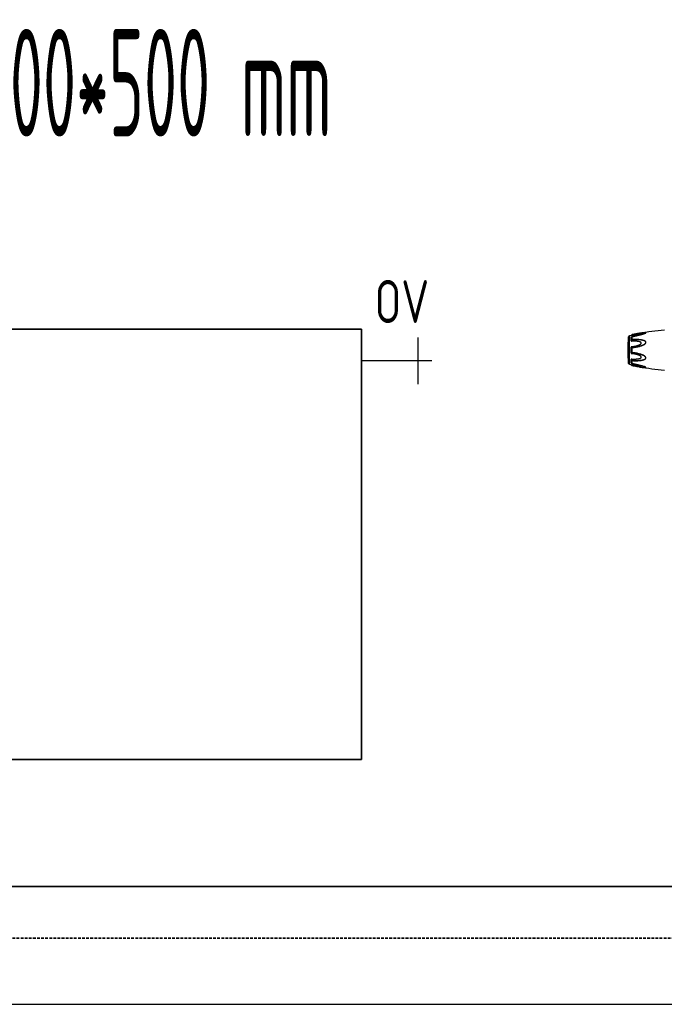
# Model space of a CAD drawing. Header units: millimetres. Extents: x 60394 to 199354, y 20895 to 166073.
# Tile 62 of 256: x 80027 to 80777, y 20895 to 22040. Entities that reach past the tile are written whole.
import ezdxf
from ezdxf.enums import TextEntityAlignment as Align

# ---------------------------------------------------------------- set-up
doc = ezdxf.new("R2010")
doc.units = ezdxf.units.MM
doc.linetypes.add('VERDECKT', pattern=[9.525, 6.35, -3.175])
for name, color, linetype, lineweight in [('JS_VYT_POPIS - OBECNĚ', 7, 'Continuous', 5), ('UT_SCHÉMA_POPIS', 7, 'VERDECKT', 5), ('UT_SCHÉMA_PŘÍVOD', 10, 'Continuous', 35), ('UT_SCHÉMA_SYMBOLY', 7, 'Continuous', 25), ('UT_SCHÉMA_ZPÁTEČKA', 172, 'VERDECKT', 35), ('UT_ZAŘÍZENÍ - OT', 3, 'Continuous', 35)]:
    doc.layers.add(name, color=color, linetype=linetype, lineweight=lineweight)
doc.styles.add('ISO 2.5', font='isocp.shx', dxfattribs={"width": 0.8, "height": 2.5})
doc.styles.add('VZT_POPIS', font='isocp.shx', dxfattribs={"width": 0.6, "height": 125})

msp = doc.modelspace()

# ---------------------------------------------------------------- linework, layer by layer
at = {"color": 0, "linetype": 'Continuous'}
for p, q in [((80736.2, 21639.5), (80736.2, 21672.5)), ((80739, 21673.9), (80739, 21673.9)), ((80739.5, 21674.1), (80739.5, 21674.1)), ((80739.5, 21674), (80739.5, 21674)), ((80747.6, 21675.5), (80747.6, 21675.5)), ((80747.6, 21675.5), (80747.6, 21675.5)), ((80747.6, 21675.5), (80747.6, 21675.5)), ((80747.8, 21675.5), (80747.6, 21675.4)), ((80754.3, 21675.6), (80754.3, 21675.6)), ((80735.1, 21640.6), (80735.1, 21671.4)), ((80738.2, 21666.9), (80738.2, 21671)), ((80738.5, 21671.4), (80738.7, 21671.4)), ((80738.7, 21671.4), (80738.7, 21671.4)), ((80738.7, 21671.4), (80738.8, 21671.4)), ((80739, 21668.4), (80739, 21671.5)), ((80739.1, 21671.7), (80739.1, 21671.7)), ((80739.1, 21671.7), (80739.1, 21671.7)), ((80739.2, 21668.4), (80739.2, 21671.6)), ((80739.5, 21671.8), (80739.7, 21671.8)), ((80738.2, 21652.7), (80738.2, 21659.4)), ((80739, 21653.5), (80739, 21658.5)), ((80739.2, 21653.5), (80739.2, 21658.5)), ((80738.2, 21641), (80738.2, 21645.2)), ((80738.7, 21640.6), (80738.5, 21640.6)), ((80738.7, 21640.7), (80738.7, 21640.7)), ((80738.8, 21640.6), (80738.7, 21640.6)), ((80739, 21640.5), (80739, 21643.7)), ((80739.1, 21640.4), (80739.1, 21640.4)), ((80739.1, 21640.4), (80739.1, 21640.4)), ((80739.2, 21640.5), (80739.2, 21643.6)), ((80739.7, 21640.2), (80739.5, 21640.2)), ((80747.5, 21636.5), (80747.5, 21636.5)), ((80754.3, 21636.4), (80754.3, 21636.4))]:
    msp.add_line(p, q, dxfattribs=at)
msp.add_line((64740.6, 20895.4), (199354.4, 20895.4))
for centre, radius, start, end in [((80736.4, 21671.2), 1.3, 100.5629, 172.094), ((80827.7, 21182), 499, 100.3222, 100.5629), ((80746.5, 21667.1), 10.1, 143.5801, 144.3916), ((80745.4, 21667.8), 8.8, 144.3884, 144.9605), ((80827.7, 21182), 500, 95.8635, 99.2151), ((80749.9, 21686.4), 11.6, 291.7214, 292.5819), ((80750.9, 21684), 9.09, 292.5987, 293.6391), ((80846.1, 21656), 112, 172.094, 187.906), ((80735.4, 21676.5), 6.13, 302.8759, 303.8307), ((80738.6, 21671.9), 0.564, 280.0673, 280.9293), ((80739.8, 21670.4), 1.42, 101.209, 104.7713), ((80736.4, 21640.8), 1.3, 187.906, 259.4371), ((80827.7, 22130.1), 499, 259.4371, 259.6771), ((80746.4, 21644.9), 9.99, 215.3091, 216.3792), ((80745.1, 21644), 8.41, 214.9878, 215.2793), ((80735.2, 21635.2), 6.61, 55.991, 57.3511), ((80733.4, 21632.5), 9.8, 54.8309, 55.9509), ((80739.3, 21640.5), 0.085, 180.0437, 189.0843), ((80739.8, 21641.7), 1.53, 257.9795, 258.733), ((80741, 21645.9), 8.13, 259.0591, 259.5501), ((80827.7, 22130.1), 500, 260.7761, 264.1365), ((80749.8, 21625.5), 11.8, 67.6569, 68.2206), ((80750.8, 21627.8), 9.28, 66.4168, 67.6933)]:
    msp.add_arc(centre, radius, start, end, dxfattribs=at)
for points, knots in [([(80738.3, 21673.1), (80738.4, 21673.1), (80738.6, 21673.4), (80738.8, 21673.7), (80739, 21673.9)], [0, 0, 0, 0, 0.221481, 1, 1, 1, 1]), ([(80738.3, 21672.9), (80738.3, 21672.9), (80738.4, 21672.9), (80738.4, 21672.9), (80738.5, 21672.9)], [0, 0, 0, 0, 0.14802, 1, 1, 1, 1]), ([(80749.3, 21674.1), (80749.3, 21674.1), (80749.4, 21674.1), (80749.6, 21674.2), (80749.7, 21674.2), (80749.7, 21674.3), (80749.8, 21674.3), (80749.8, 21674.4), (80749.8, 21674.4), (80749.8, 21674.4), (80749.8, 21674.4), (80749.7, 21674.5), (80749.6, 21674.5), (80749.5, 21674.5), (80749.3, 21674.5), (80749.1, 21674.5), (80748.7, 21674.5), (80748.4, 21674.5), (80748, 21674.4), (80747.6, 21674.4), (80747.2, 21674.3), (80746.8, 21674.3), (80746.4, 21674.2), (80745.9, 21674.2), (80745.2, 21674.1), (80744.4, 21673.9), (80743.5, 21673.8), (80742.7, 21673.7), (80741.6, 21673.5), (80740.2, 21673.2), (80739.1, 21673), (80738.5, 21672.9)], [0, 0, 0, 0, 0.013224, 0.025246, 0.035584, 0.043707, 0.046793, 0.049242, 0.051265, 0.053246, 0.055591, 0.058505, 0.066098, 0.075763, 0.087038, 0.112872, 0.141444, 0.171707, 0.203125, 0.235343, 0.268137, 0.301392, 0.33501, 0.368911, 0.437385, 0.506544, 0.576211, 0.646269, 0.71663, 0.85801, 1, 1, 1, 1]), ([(80739.5, 21674), (80739.3, 21673.8), (80739, 21673.5), (80738.7, 21673.2), (80738.6, 21673), (80738.5, 21672.9)], [0, 0, 0, 0, 0.588807, 0.825815, 1, 1, 1, 1]), ([(80739, 21673.9), (80739, 21674), (80739.1, 21674), (80739.2, 21674), (80739.3, 21674.1), (80739.4, 21674.1), (80739.5, 21674.1)], [0, 0, 0, 0, 0.265729, 0.479644, 0.722816, 1, 1, 1, 1]), ([(80739.5, 21674), (80739.4, 21674), (80739.3, 21674), (80739.2, 21674), (80739.1, 21674), (80739, 21673.9), (80739, 21673.9), (80739, 21673.9)], [0, 0, 0, 0, 0.33971, 0.636245, 0.862204, 0.94183, 1, 1, 1, 1]), ([(80739.5, 21671.8), (80740.8, 21672), (80742.7, 21672.4), (80745.2, 21673), (80747.1, 21673.5), (80748.6, 21673.9), (80749.9, 21674.2), (80751.1, 21674.5), (80752.2, 21674.9), (80753.4, 21675.3), (80753.9, 21675.5), (80754.2, 21675.6)], [0, 0, 0, 0, 0.256646, 0.384673, 0.512244, 0.638988, 0.701822, 0.764153, 0.886175, 0.944757, 1, 1, 1, 1]), ([(80747.6, 21675.5), (80746.2, 21675.3), (80743.5, 21674.8), (80740.8, 21674.3), (80739.5, 21674.1)], [0, 0, 0, 0, 0.496975, 1, 1, 1, 1]), ([(80739.5, 21674.1), (80740.8, 21674.3), (80743.5, 21674.8), (80746.2, 21675.3), (80747.6, 21675.5)], [0, 0, 0, 0, 0.502936, 1, 1, 1, 1]), ([(80747.6, 21675.4), (80746.2, 21675.2), (80743.5, 21674.7), (80740.9, 21674.2), (80739.5, 21674)], [0, 0, 0, 0, 0.497132, 1, 1, 1, 1]), ([(80739.5, 21674.1), (80739.5, 21674.1), (80739.5, 21674.1), (80739.5, 21674.1), (80739.5, 21674), (80739.5, 21674), (80739.5, 21674)], [0, 0, 0, 0, 0.078563, 0.274425, 0.586251, 1, 1, 1, 1]), ([(80739.7, 21671.8), (80740.9, 21672.1), (80742.8, 21672.5), (80745.4, 21673.1), (80746.9, 21673.5), (80748.2, 21673.8), (80749.1, 21674), (80750, 21674.3), (80750.9, 21674.5), (80751.8, 21674.8), (80752.7, 21675.1), (80753.5, 21675.3), (80754.1, 21675.5), (80754.3, 21675.6)], [0, 0, 0, 0, 0.25737, 0.385747, 0.513657, 0.577329, 0.64069, 0.703648, 0.766063, 0.827658, 0.887975, 0.946116, 1, 1, 1, 1]), ([(80754.5, 21675.7), (80754.6, 21675.7), (80754.7, 21675.8), (80754.9, 21675.9), (80755.1, 21676), (80755.2, 21676), (80755.2, 21676.1), (80755.2, 21676.2), (80755.2, 21676.2), (80755.2, 21676.3), (80755.1, 21676.3), (80755.1, 21676.3), (80755, 21676.3), (80754.9, 21676.3), (80754.7, 21676.4), (80754.5, 21676.4), (80754.2, 21676.4), (80754, 21676.3), (80753.7, 21676.3), (80753.3, 21676.3), (80752.8, 21676.2), (80752.2, 21676.2), (80751.5, 21676.1), (80750.9, 21676), (80750.2, 21675.9), (80749.6, 21675.8), (80748.7, 21675.7), (80748, 21675.6), (80747.6, 21675.5)], [0, 0, 0, 0, 0.02948, 0.055907, 0.078214, 0.087353, 0.094931, 0.105555, 0.109954, 0.115017, 0.121315, 0.129009, 0.138057, 0.148338, 0.172058, 0.199047, 0.228459, 0.259634, 0.292171, 0.325754, 0.395293, 0.467136, 0.540634, 0.615369, 0.691049, 0.767475, 0.844512, 1, 1, 1, 1]), ([(80754.3, 21675.6), (80754.4, 21675.7), (80754.5, 21675.7), (80754.8, 21675.8), (80754.9, 21675.9), (80755, 21676), (80755.1, 21676), (80755.1, 21676.1), (80755.2, 21676.1), (80755.2, 21676.2), (80755.1, 21676.2), (80755.1, 21676.2), (80755, 21676.3), (80755, 21676.3), (80754.9, 21676.3), (80754.7, 21676.3), (80754.5, 21676.3), (80754.2, 21676.3), (80753.9, 21676.3), (80753.4, 21676.3), (80752.8, 21676.2), (80752.2, 21676.1), (80751.6, 21676), (80751, 21676), (80750.4, 21675.9), (80749.7, 21675.8), (80748.9, 21675.6), (80748.2, 21675.5), (80747.8, 21675.5)], [0, 0, 0, 0, 0.03089, 0.059177, 0.083881, 0.094457, 0.103528, 0.11093, 0.116684, 0.121223, 0.125685, 0.131127, 0.137993, 0.146338, 0.156051, 0.17896, 0.205464, 0.234539, 0.265468, 0.331155, 0.400252, 0.471609, 0.544574, 0.618731, 0.693793, 0.769568, 0.845928, 1, 1, 1, 1]), ([(80738.5, 21671.4), (80738.5, 21671.4), (80738.4, 21671.4), (80738.3, 21671.3), (80738.3, 21671.2), (80738.2, 21671.1), (80738.2, 21671.1), (80738.2, 21671)], [0, 0, 0, 0, 0.19482, 0.35748, 0.608365, 0.813655, 1, 1, 1, 1]), ([(80738.2, 21671), (80738.2, 21671), (80738.3, 21671.1), (80738.5, 21671.2), (80738.6, 21671.2), (80738.7, 21671.3)], [0, 0, 0, 0, 0.189472, 0.420855, 1, 1, 1, 1]), ([(80739, 21668.4), (80738.9, 21668.2), (80738.6, 21667.8), (80738.3, 21667.3), (80738.2, 21666.9)], [0, 0, 0, 0, 0.246978, 1, 1, 1, 1]), ([(80738.2, 21666.9), (80738.2, 21666.8), (80738.2, 21666.7), (80738.2, 21666.6), (80738.3, 21666.5), (80738.3, 21666.4), (80738.4, 21666.4), (80738.5, 21666.4), (80738.5, 21666.4)], [0, 0, 0, 0, 0.238003, 0.476366, 0.597445, 0.721615, 0.853559, 1, 1, 1, 1]), ([(80738.5, 21671.4), (80738.5, 21671.4), (80738.6, 21671.4), (80738.6, 21671.4), (80738.7, 21671.4)], [0, 0, 0, 0, 0.213215, 1, 1, 1, 1]), ([(80739.5, 21668), (80739.3, 21667.8), (80738.9, 21667.3), (80738.6, 21666.7), (80738.5, 21666.4)], [0, 0, 0, 0, 0.500208, 1, 1, 1, 1]), ([(80738.5, 21660.1), (80739, 21660.1), (80740.1, 21660.2), (80741.6, 21660.5), (80743.1, 21660.8), (80744.4, 21661.1), (80745.4, 21661.4), (80746.2, 21661.6), (80746.9, 21661.9), (80747.6, 21662.2), (80748.2, 21662.5), (80748.7, 21662.8), (80749, 21663), (80749.3, 21663.2), (80749.5, 21663.5), (80749.7, 21663.8), (80749.8, 21664), (80749.8, 21664.2), (80749.8, 21664.4), (80749.7, 21664.6), (80749.5, 21664.8), (80749.3, 21665.1), (80749, 21665.3), (80748.7, 21665.4), (80748.2, 21665.6), (80747.6, 21665.8), (80746.9, 21666), (80746.1, 21666.1), (80745.4, 21666.2), (80744.6, 21666.3), (80743.9, 21666.4), (80742.9, 21666.4), (80741.6, 21666.5), (80740, 21666.4), (80739, 21666.4), (80738.5, 21666.4)], [0, 0, 0, 0, 0.063495, 0.12712, 0.190878, 0.25478, 0.286791, 0.31884, 0.350926, 0.383041, 0.415158, 0.431203, 0.447213, 0.463143, 0.478902, 0.4943, 0.5018, 0.509129, 0.516317, 0.523425, 0.537606, 0.551987, 0.566584, 0.581352, 0.596258, 0.626376, 0.656797, 0.687441, 0.718253, 0.749203, 0.780268, 0.811433, 0.874017, 0.936884, 1, 1, 1, 1]), ([(80738.7, 21671.4), (80738.7, 21671.4), (80738.7, 21671.4), (80738.7, 21671.4), (80738.7, 21671.4), (80738.7, 21671.4), (80738.7, 21671.4), (80738.7, 21671.4), (80738.7, 21671.4), (80738.8, 21671.4), (80738.8, 21671.4), (80738.8, 21671.4)], [0, 0, 0, 0, 0.050729, 0.053439, 0.064665, 0.125059, 0.230112, 0.374221, 0.553235, 0.763061, 1, 1, 1, 1]), ([(80738.8, 21671.4), (80738.8, 21671.5), (80738.9, 21671.5), (80739, 21671.6), (80739.1, 21671.7)], [0, 0, 0, 0, 0.212027, 1, 1, 1, 1]), ([(80738.8, 21671.4), (80738.8, 21671.4), (80738.9, 21671.4), (80739, 21671.5), (80739, 21671.5)], [0, 0, 0, 0, 0.242177, 1, 1, 1, 1]), ([(80739, 21671.5), (80739, 21671.5), (80739, 21671.6), (80739.1, 21671.6), (80739.1, 21671.7)], [0, 0, 0, 0, 0.468978, 1, 1, 1, 1]), ([(80739.2, 21671.6), (80739.2, 21671.6), (80739.1, 21671.6), (80739, 21671.5), (80739, 21671.5)], [0, 0, 0, 0, 0.258764, 1, 1, 1, 1]), ([(80739.5, 21668), (80739.4, 21668), (80739.3, 21668.1), (80739.2, 21668.1), (80739.1, 21668.2), (80739, 21668.3), (80739, 21668.4)], [0, 0, 0, 0, 0.291894, 0.562609, 0.798475, 1, 1, 1, 1]), ([(80739.2, 21668.4), (80739.2, 21668.4), (80739.1, 21668.4), (80739, 21668.4), (80739, 21668.4)], [0, 0, 0, 0, 0.266982, 1, 1, 1, 1]), ([(80739.1, 21671.7), (80739.2, 21671.7), (80739.2, 21671.7), (80739.2, 21671.7), (80739.3, 21671.7)], [0, 0, 0, 0, 0.247211, 1, 1, 1, 1]), ([(80739.2, 21671.6), (80739.2, 21671.6), (80739.2, 21671.7), (80739.3, 21671.7), (80739.3, 21671.7)], [0, 0, 0, 0, 0.225244, 1, 1, 1, 1]), ([(80739.2, 21671.6), (80739.2, 21671.6), (80739.2, 21671.6), (80739.2, 21671.6), (80739.2, 21671.6)], [0, 0, 0, 0, 0.225175, 1, 1, 1, 1]), ([(80739.5, 21668.3), (80739.5, 21668.3), (80739.4, 21668.3), (80739.3, 21668.3), (80739.2, 21668.3), (80739.2, 21668.4), (80739.2, 21668.4)], [0, 0, 0, 0, 0.287056, 0.554503, 0.787456, 1, 1, 1, 1]), ([(80739.3, 21671.7), (80739.3, 21671.7), (80739.3, 21671.7), (80739.3, 21671.7), (80739.4, 21671.7)], [0, 0, 0, 0, 0.241505, 1, 1, 1, 1]), ([(80739.4, 21671.7), (80739.4, 21671.7), (80739.4, 21671.7), (80739.5, 21671.8), (80739.5, 21671.8)], [0, 0, 0, 0, 0.246414, 1, 1, 1, 1]), ([(80739.5, 21671.8), (80739.5, 21671.8), (80739.5, 21671.8), (80739.5, 21671.8), (80739.5, 21671.8), (80739.5, 21671.8), (80739.5, 21671.8)], [0, 0, 0, 0, 0.428218, 0.741394, 0.932956, 1, 1, 1, 1]), ([(80739.5, 21658.8), (80740.2, 21658.9), (80741.7, 21659.1), (80743.8, 21659.5), (80745.6, 21659.9), (80747.1, 21660.2), (80748.1, 21660.5), (80749.2, 21660.8), (80750.2, 21661.2), (80751.3, 21661.6), (80752.3, 21662.1), (80753.1, 21662.5), (80753.7, 21662.9), (80754.1, 21663.2), (80754.6, 21663.6), (80754.9, 21664), (80755.1, 21664.4), (80755.2, 21664.7), (80755.2, 21665), (80755.2, 21665.2), (80755.1, 21665.6), (80754.9, 21665.9), (80754.6, 21666.3), (80754.1, 21666.5), (80753.7, 21666.8), (80753.1, 21667.1), (80752.3, 21667.4), (80751.3, 21667.6), (80750.2, 21667.8), (80749.2, 21668), (80748.1, 21668.1), (80747.1, 21668.2), (80745.6, 21668.3), (80743.8, 21668.4), (80741.7, 21668.4), (80740.2, 21668.3), (80739.5, 21668.3)], [0, 0, 0, 0, 0.063635, 0.127396, 0.191296, 0.223303, 0.255348, 0.287434, 0.319562, 0.351727, 0.383919, 0.416107, 0.432182, 0.448215, 0.464156, 0.479907, 0.495291, 0.502793, 0.510127, 0.517331, 0.52445, 0.538608, 0.552922, 0.567437, 0.582127, 0.596956, 0.626929, 0.657232, 0.687777, 0.718508, 0.74939, 0.780398, 0.811517, 0.874045, 0.936883, 1, 1, 1, 1]), ([(80739.5, 21668.3), (80739.5, 21668.2), (80739.5, 21668.1), (80739.5, 21668.1), (80739.5, 21668)], [0, 0, 0, 0, 0.467767, 1, 1, 1, 1]), ([(80739.5, 21659), (80740.2, 21659.1), (80741.6, 21659.3), (80743.8, 21659.7), (80745.6, 21660), (80747, 21660.4), (80748, 21660.7), (80749.1, 21661), (80750.1, 21661.3), (80751.1, 21661.7), (80752.1, 21662.2), (80753.1, 21662.7), (80753.9, 21663.2), (80754.4, 21663.6), (80754.7, 21664), (80754.9, 21664.3), (80755.1, 21664.5), (80755.1, 21664.7), (80755.2, 21665), (80755.1, 21665.2), (80755, 21665.5), (80754.8, 21665.9), (80754.4, 21666.2), (80754, 21666.5), (80753.6, 21666.7), (80753.1, 21666.9), (80752.6, 21667.1), (80752, 21667.3), (80751.1, 21667.5), (80750.1, 21667.7), (80749.1, 21667.8), (80748, 21667.9), (80747, 21668), (80745.6, 21668.1), (80743.8, 21668.1), (80741.6, 21668.1), (80740.2, 21668), (80739.5, 21668)], [0, 0, 0, 0, 0.063589, 0.127295, 0.191136, 0.223111, 0.255121, 0.287171, 0.319267, 0.351401, 0.383569, 0.41575, 0.447866, 0.463844, 0.479652, 0.487454, 0.495134, 0.502662, 0.51, 0.517195, 0.524298, 0.538439, 0.552765, 0.567303, 0.582017, 0.596869, 0.611832, 0.626888, 0.657217, 0.687781, 0.718525, 0.749415, 0.780427, 0.811548, 0.874072, 0.936899, 1, 1, 1, 1]), ([(80738.5, 21660.1), (80738.5, 21660.1), (80738.4, 21660), (80738.3, 21660), (80738.3, 21659.9), (80738.2, 21659.7), (80738.2, 21659.6), (80738.2, 21659.4), (80738.2, 21659.4)], [0, 0, 0, 0, 0.125535, 0.252013, 0.377694, 0.502869, 0.751849, 1, 1, 1, 1]), ([(80738.2, 21659.4), (80738.3, 21659.2), (80738.5, 21658.8), (80738.8, 21658.6), (80739, 21658.5)], [0, 0, 0, 0, 0.522223, 1, 1, 1, 1]), ([(80739, 21653.5), (80738.8, 21653.4), (80738.5, 21653.2), (80738.3, 21652.9), (80738.2, 21652.7)], [0, 0, 0, 0, 0.477899, 1, 1, 1, 1]), ([(80738.2, 21652.7), (80738.2, 21652.6), (80738.2, 21652.5), (80738.2, 21652.3), (80738.3, 21652.2), (80738.3, 21652.1), (80738.4, 21652), (80738.5, 21652), (80738.5, 21652)], [0, 0, 0, 0, 0.248169, 0.497163, 0.622341, 0.748019, 0.874484, 1, 1, 1, 1]), ([(80738.5, 21660.1), (80738.5, 21659.9), (80738.6, 21659.7), (80738.9, 21659.4), (80739.2, 21659.2), (80739.4, 21659.1), (80739.5, 21659)], [0, 0, 0, 0, 0.272929, 0.523074, 0.761734, 1, 1, 1, 1]), ([(80739.5, 21653), (80739.4, 21653), (80739.2, 21652.9), (80738.9, 21652.7), (80738.6, 21652.4), (80738.5, 21652.1), (80738.5, 21652)], [0, 0, 0, 0, 0.238394, 0.476974, 0.727116, 1, 1, 1, 1]), ([(80738.5, 21645.7), (80739, 21645.7), (80740, 21645.6), (80741.6, 21645.6), (80742.9, 21645.6), (80743.9, 21645.7), (80744.6, 21645.7), (80745.4, 21645.8), (80746.1, 21645.9), (80746.9, 21646.1), (80747.6, 21646.2), (80748.2, 21646.4), (80748.7, 21646.6), (80749, 21646.8), (80749.3, 21647), (80749.5, 21647.2), (80749.7, 21647.4), (80749.8, 21647.7), (80749.8, 21647.8), (80749.8, 21648), (80749.7, 21648.3), (80749.6, 21648.5), (80749.4, 21648.7), (80749.2, 21648.9), (80749, 21649.1), (80748.7, 21649.3), (80748.2, 21649.6), (80747.6, 21649.9), (80746.9, 21650.2), (80746.2, 21650.4), (80745.4, 21650.7), (80744.4, 21651), (80743.1, 21651.3), (80741.6, 21651.6), (80740.1, 21651.8), (80739, 21651.9), (80738.5, 21652)], [0, 0, 0, 0, 0.063112, 0.125975, 0.188555, 0.219719, 0.250782, 0.281729, 0.312543, 0.343186, 0.373609, 0.403727, 0.418634, 0.433407, 0.448005, 0.462391, 0.476578, 0.483689, 0.490881, 0.498215, 0.505719, 0.521118, 0.528977, 0.536891, 0.552822, 0.568831, 0.584876, 0.616992, 0.649103, 0.681187, 0.713234, 0.745242, 0.809138, 0.87289, 0.93651, 1, 1, 1, 1]), ([(80739, 21658.5), (80739, 21658.6), (80739.1, 21658.7), (80739.2, 21658.9), (80739.3, 21659), (80739.4, 21659), (80739.5, 21659)], [0, 0, 0, 0, 0.250125, 0.500215, 0.750197, 1, 1, 1, 1]), ([(80739.2, 21658.5), (80739.2, 21658.5), (80739.1, 21658.5), (80739.1, 21658.5), (80739, 21658.5)], [0, 0, 0, 0, 0.284006, 1, 1, 1, 1]), ([(80739.5, 21653), (80739.4, 21653), (80739.3, 21653.1), (80739.2, 21653.2), (80739.1, 21653.3), (80739, 21653.5), (80739, 21653.5)], [0, 0, 0, 0, 0.249817, 0.499798, 0.74986, 1, 1, 1, 1]), ([(80739.2, 21653.5), (80739.2, 21653.5), (80739.1, 21653.5), (80739.1, 21653.5), (80739, 21653.5)], [0, 0, 0, 0, 0.284019, 1, 1, 1, 1]), ([(80739.2, 21658.5), (80739.2, 21658.6), (80739.2, 21658.7), (80739.3, 21658.8), (80739.4, 21658.8), (80739.5, 21658.8), (80739.5, 21658.8)], [0, 0, 0, 0, 0.249368, 0.500015, 0.750587, 1, 1, 1, 1]), ([(80739.5, 21653.2), (80739.5, 21653.2), (80739.4, 21653.2), (80739.3, 21653.3), (80739.2, 21653.4), (80739.2, 21653.5), (80739.2, 21653.5)], [0, 0, 0, 0, 0.249451, 0.500018, 0.750583, 1, 1, 1, 1]), ([(80739.5, 21658.8), (80739.5, 21658.9), (80739.5, 21658.9), (80739.5, 21659), (80739.5, 21659)], [0, 0, 0, 0, 0.583261, 1, 1, 1, 1]), ([(80739.5, 21643.8), (80740.2, 21643.7), (80741.7, 21643.7), (80743.8, 21643.7), (80745.6, 21643.7), (80747.1, 21643.8), (80748.1, 21643.9), (80749.2, 21644), (80750.2, 21644.2), (80751.3, 21644.4), (80752.3, 21644.7), (80753.1, 21645), (80753.7, 21645.2), (80754.1, 21645.5), (80754.6, 21645.8), (80754.8, 21646.1), (80755, 21646.3), (80755.2, 21646.6), (80755.2, 21646.8), (80755.3, 21647.1), (80755.2, 21647.6), (80754.9, 21648), (80754.6, 21648.4), (80754.1, 21648.8), (80753.7, 21649.1), (80753.1, 21649.5), (80752.3, 21650), (80751.3, 21650.4), (80750.2, 21650.8), (80749.2, 21651.2), (80747.8, 21651.6), (80746, 21652.1), (80743.8, 21652.6), (80741.7, 21652.9), (80740.2, 21653.1), (80739.5, 21653.2)], [0, 0, 0, 0, 0.063127, 0.125969, 0.188473, 0.219596, 0.250616, 0.281496, 0.312222, 0.342767, 0.373071, 0.403045, 0.417875, 0.432563, 0.447076, 0.461383, 0.468491, 0.475585, 0.482706, 0.489913, 0.504703, 0.520085, 0.535843, 0.551789, 0.567824, 0.583902, 0.616092, 0.648285, 0.680449, 0.712576, 0.744661, 0.808707, 0.872603, 0.936364, 1, 1, 1, 1]), ([(80739.5, 21653.2), (80739.5, 21653.2), (80739.5, 21653.1), (80739.5, 21653), (80739.5, 21653)], [0, 0, 0, 0, 0.582827, 1, 1, 1, 1]), ([(80739.5, 21644), (80740.2, 21644), (80741.6, 21643.9), (80743.4, 21643.9), (80744.9, 21643.9), (80745.9, 21644), (80747, 21644), (80748, 21644.1), (80749.1, 21644.2), (80750.1, 21644.4), (80751.1, 21644.6), (80752.1, 21644.8), (80753, 21645.1), (80753.6, 21645.3), (80754, 21645.6), (80754.4, 21645.8), (80754.7, 21646.1), (80754.9, 21646.4), (80755.1, 21646.6), (80755.1, 21646.8), (80755.2, 21647.1), (80755.1, 21647.6), (80754.8, 21648), (80754.4, 21648.4), (80754, 21648.8), (80753.6, 21649.1), (80753, 21649.5), (80752.1, 21649.9), (80751.1, 21650.3), (80750.1, 21650.7), (80749.1, 21651.1), (80748, 21651.4), (80747, 21651.7), (80745.6, 21652), (80743.8, 21652.4), (80741.6, 21652.7), (80740.2, 21652.9), (80739.5, 21653)], [0, 0, 0, 0, 0.063114, 0.125949, 0.157245, 0.188456, 0.219582, 0.250607, 0.281495, 0.312234, 0.342798, 0.373129, 0.40314, 0.417992, 0.432705, 0.447241, 0.461558, 0.468661, 0.475744, 0.482848, 0.490045, 0.504858, 0.520307, 0.536124, 0.552106, 0.56816, 0.584244, 0.616427, 0.648598, 0.680734, 0.712828, 0.744881, 0.776894, 0.808867, 0.872702, 0.936412, 1, 1, 1, 1]), ([(80738.5, 21645.7), (80738.5, 21645.7), (80738.4, 21645.7), (80738.3, 21645.6), (80738.3, 21645.6), (80738.2, 21645.5), (80738.2, 21645.3), (80738.2, 21645.2), (80738.2, 21645.2)], [0, 0, 0, 0, 0.146355, 0.278259, 0.402425, 0.523518, 0.761934, 1, 1, 1, 1]), ([(80738.2, 21645.2), (80738.2, 21645), (80738.5, 21644.5), (80738.8, 21644), (80739, 21643.7)], [0, 0, 0, 0, 0.251574, 1, 1, 1, 1]), ([(80738.7, 21640.7), (80738.6, 21640.8), (80738.5, 21640.9), (80738.3, 21641), (80738.2, 21641), (80738.2, 21641)], [0, 0, 0, 0, 0.577794, 0.80943, 1, 1, 1, 1]), ([(80738.2, 21641), (80738.2, 21641), (80738.2, 21640.9), (80738.3, 21640.8), (80738.3, 21640.7), (80738.4, 21640.7), (80738.5, 21640.7), (80738.5, 21640.6)], [0, 0, 0, 0, 0.186516, 0.391937, 0.642812, 0.805374, 1, 1, 1, 1]), ([(80738.5, 21639.1), (80738.5, 21639.1), (80738.4, 21639.1), (80738.3, 21639.1), (80738.3, 21639.1)], [0, 0, 0, 0, 0.376124, 1, 1, 1, 1]), ([(80739, 21638.1), (80739, 21638.2), (80738.7, 21638.5), (80738.5, 21638.7), (80738.3, 21639)], [0, 0, 0, 0, 0.274505, 1, 1, 1, 1]), ([(80738.5, 21645.7), (80738.5, 21645.5), (80738.8, 21644.9), (80739.2, 21644.4), (80739.5, 21644)], [0, 0, 0, 0, 0.247925, 1, 1, 1, 1]), ([(80738.7, 21640.7), (80738.7, 21640.7), (80738.6, 21640.7), (80738.5, 21640.7), (80738.5, 21640.6)], [0, 0, 0, 0, 0.296315, 1, 1, 1, 1]), ([(80738.5, 21639.1), (80738.6, 21639), (80738.7, 21638.9), (80738.9, 21638.6), (80739.2, 21638.3), (80739.4, 21638.1), (80739.5, 21638)], [0, 0, 0, 0, 0.174298, 0.411219, 0.692021, 1, 1, 1, 1]), ([(80738.5, 21639.1), (80739.1, 21639), (80740.2, 21638.8), (80741.6, 21638.5), (80742.7, 21638.4), (80743.5, 21638.2), (80744.4, 21638.1), (80745.2, 21638), (80745.9, 21637.9), (80746.4, 21637.8), (80746.8, 21637.7), (80747.2, 21637.7), (80747.6, 21637.6), (80748, 21637.6), (80748.4, 21637.6), (80748.7, 21637.5), (80749.1, 21637.5), (80749.4, 21637.5), (80749.5, 21637.5), (80749.6, 21637.5), (80749.7, 21637.6), (80749.8, 21637.6), (80749.8, 21637.6), (80749.8, 21637.6), (80749.8, 21637.7), (80749.8, 21637.7), (80749.7, 21637.7), (80749.7, 21637.8), (80749.6, 21637.8), (80749.4, 21637.9), (80749.3, 21638), (80749.3, 21638)], [0, 0, 0, 0, 0.142006, 0.283398, 0.353765, 0.423828, 0.493495, 0.562647, 0.631121, 0.66502, 0.698626, 0.731869, 0.764656, 0.796849, 0.828224, 0.858442, 0.886945, 0.912611, 0.92378, 0.93331, 0.940718, 0.943524, 0.945777, 0.947738, 0.949832, 0.952411, 0.955637, 0.963997, 0.974507, 0.98666, 1, 1, 1, 1]), ([(80738.8, 21640.6), (80738.8, 21640.6), (80738.7, 21640.6), (80738.7, 21640.6), (80738.7, 21640.7)], [0, 0, 0, 0, 0.632551, 1, 1, 1, 1]), ([(80739.1, 21640.4), (80739.1, 21640.4), (80739, 21640.5), (80738.9, 21640.5), (80738.8, 21640.6)], [0, 0, 0, 0, 0.283099, 1, 1, 1, 1]), ([(80739, 21643.7), (80739, 21643.7), (80739.1, 21643.8), (80739.2, 21643.9), (80739.3, 21644), (80739.4, 21644), (80739.5, 21644)], [0, 0, 0, 0, 0.201639, 0.43756, 0.708236, 1, 1, 1, 1]), ([(80739.2, 21643.6), (80739.2, 21643.6), (80739.1, 21643.6), (80739, 21643.6), (80739, 21643.7)], [0, 0, 0, 0, 0.267018, 1, 1, 1, 1]), ([(80739.2, 21640.5), (80739.2, 21640.5), (80739.1, 21640.5), (80739, 21640.5), (80739, 21640.5)], [0, 0, 0, 0, 0.258792, 1, 1, 1, 1]), ([(80739.1, 21640.4), (80739.1, 21640.4), (80739, 21640.4), (80739, 21640.5), (80739, 21640.5)], [0, 0, 0, 0, 0.53106, 1, 1, 1, 1]), ([(80739.3, 21640.3), (80739.3, 21640.3), (80739.3, 21640.3), (80739.2, 21640.3), (80739.1, 21640.4)], [0, 0, 0, 0, 0.254193, 1, 1, 1, 1]), ([(80739.2, 21643.6), (80739.2, 21643.6), (80739.2, 21643.7), (80739.3, 21643.7), (80739.4, 21643.8), (80739.5, 21643.8), (80739.5, 21643.8)], [0, 0, 0, 0, 0.212614, 0.445637, 0.713059, 1, 1, 1, 1]), ([(80739.3, 21640.3), (80739.3, 21640.3), (80739.2, 21640.4), (80739.2, 21640.4), (80739.2, 21640.4)], [0, 0, 0, 0, 0.308636, 1, 1, 1, 1]), ([(80739.4, 21640.3), (80739.4, 21640.3), (80739.3, 21640.3), (80739.3, 21640.3), (80739.3, 21640.3)], [0, 0, 0, 0, 0.257368, 1, 1, 1, 1]), ([(80739.5, 21643.8), (80739.5, 21643.8), (80739.5, 21643.9), (80739.5, 21644), (80739.5, 21644)], [0, 0, 0, 0, 0.467922, 1, 1, 1, 1]), ([(80754.2, 21636.5), (80753.9, 21636.6), (80753.4, 21636.8), (80752.3, 21637.2), (80750.8, 21637.6), (80748.9, 21638.1), (80746.5, 21638.7), (80743.3, 21639.5), (80740.8, 21640), (80739.5, 21640.3)], [0, 0, 0, 0, 0.055213, 0.113792, 0.23581, 0.360995, 0.487722, 0.743348, 1, 1, 1, 1]), ([(80739.5, 21640.3), (80739.5, 21640.3), (80739.5, 21640.3), (80739.5, 21640.2), (80739.5, 21640.2), (80739.5, 21640.2), (80739.5, 21640.2)], [0, 0, 0, 0, 0.428099, 0.741246, 0.932847, 1, 1, 1, 1]), ([(80754.3, 21636.4), (80754, 21636.5), (80753.5, 21636.7), (80752.7, 21637), (80751.8, 21637.3), (80750.6, 21637.6), (80749.1, 21638), (80746.6, 21638.7), (80743.5, 21639.4), (80741, 21639.9), (80739.7, 21640.2)], [0, 0, 0, 0, 0.054079, 0.112293, 0.172626, 0.23422, 0.359577, 0.486553, 0.742745, 1, 1, 1, 1]), ([(80739.4, 21637.9), (80739.4, 21637.9), (80739.3, 21638), (80739.2, 21638), (80739.1, 21638), (80739, 21638.1), (80739, 21638.1)], [0, 0, 0, 0, 0.273626, 0.507992, 0.727544, 1, 1, 1, 1]), ([(80739, 21638.1), (80739, 21638.1), (80739, 21638.1), (80739.1, 21638.1), (80739.2, 21638), (80739.3, 21638), (80739.4, 21638), (80739.5, 21638)], [0, 0, 0, 0, 0.057868, 0.137343, 0.363312, 0.660033, 1, 1, 1, 1]), ([(80739.5, 21637.9), (80739.5, 21637.9), (80739.5, 21637.9), (80739.5, 21638), (80739.5, 21638), (80739.5, 21638), (80739.5, 21638)], [0, 0, 0, 0, 0.078467, 0.274376, 0.586265, 1, 1, 1, 1]), ([(80739.5, 21638), (80740.2, 21637.9), (80741.8, 21637.6), (80744.5, 21637.1), (80746.5, 21636.8), (80747.5, 21636.6)], [0, 0, 0, 0, 0.251917, 0.627872, 1, 1, 1, 1]), ([(80747.5, 21636.5), (80746.2, 21636.7), (80743.5, 21637.2), (80740.8, 21637.7), (80739.5, 21637.9)], [0, 0, 0, 0, 0.497068, 1, 1, 1, 1]), ([(80747.5, 21636.6), (80747.9, 21636.5), (80748.6, 21636.4), (80749.5, 21636.3), (80750.1, 21636.2), (80750.8, 21636.1), (80751.4, 21636), (80752.1, 21635.9), (80752.7, 21635.8), (80753.3, 21635.8), (80753.8, 21635.7), (80754.2, 21635.7), (80754.4, 21635.7), (80754.7, 21635.7), (80754.8, 21635.7), (80755, 21635.7), (80755, 21635.8), (80755.1, 21635.8), (80755.1, 21635.8), (80755.2, 21635.9), (80755.2, 21635.9), (80755.1, 21635.9), (80755.1, 21636), (80755, 21636), (80754.9, 21636.1), (80754.8, 21636.2), (80754.5, 21636.3), (80754.4, 21636.4), (80754.3, 21636.4)], [0, 0, 0, 0, 0.153439, 0.229445, 0.304902, 0.379707, 0.453642, 0.526452, 0.597735, 0.666841, 0.732698, 0.763801, 0.793118, 0.81995, 0.843381, 0.853458, 0.862207, 0.869459, 0.875128, 0.87961, 0.884095, 0.889726, 0.896977, 0.905865, 0.916254, 0.94079, 0.969089, 1, 1, 1, 1]), ([(80747.5, 21636.5), (80748, 21636.4), (80748.6, 21636.3), (80749.5, 21636.2), (80750.2, 21636.1), (80750.8, 21636), (80751.5, 21635.9), (80752.1, 21635.8), (80752.8, 21635.8), (80753.3, 21635.7), (80753.7, 21635.7), (80753.9, 21635.7), (80754.2, 21635.7), (80754.5, 21635.7), (80754.7, 21635.7), (80754.9, 21635.7), (80755, 21635.7), (80755.1, 21635.7), (80755.1, 21635.7), (80755.2, 21635.8), (80755.2, 21635.8), (80755.2, 21635.8), (80755.2, 21635.9), (80755.2, 21635.9), (80755.2, 21636), (80755.1, 21636.1), (80754.9, 21636.1), (80754.7, 21636.2), (80754.6, 21636.3), (80754.5, 21636.3)], [0, 0, 0, 0, 0.155309, 0.232207, 0.308518, 0.38411, 0.45876, 0.532202, 0.604002, 0.673502, 0.707078, 0.73962, 0.77081, 0.800217, 0.827213, 0.851007, 0.8614, 0.870581, 0.878415, 0.8848, 0.889847, 0.894233, 0.899058, 0.905123, 0.912705, 0.92179, 0.943969, 0.970425, 1, 1, 1, 1])]:
    msp.add_open_spline(points, degree=3, knots=knots, dxfattribs=at)
for points in [[(80739.3, 21671.7), (80739.3, 21671.8), (80739.4, 21671.8), (80739.4, 21671.8)], [(80739.5, 21640.2), (80739.4, 21640.2), (80739.4, 21640.3), (80739.3, 21640.3)], [(80739.5, 21640.3), (80739.5, 21640.3), (80739.4, 21640.3), (80739.4, 21640.3)], [(80739.4, 21640.3), (80739.4, 21640.3), (80739.4, 21640.3), (80739.4, 21640.3)]]:
    msp.add_open_spline(points, degree=3, dxfattribs=at)
at = {"layer": 'UT_SCHÉMA_PŘÍVOD'}
msp.add_line((85012.7, 21032.3), (78786, 21032.3), dxfattribs=at)
at = {"layer": 'UT_SCHÉMA_SYMBOLY'}
for p, q in [((80490.3, 21616.6), (80490.3, 21670.6)), ((80506.3, 21643.6), (80424.4, 21643.6))]:
    msp.add_line(p, q, dxfattribs=at)
at = {"layer": 'UT_SCHÉMA_ZPÁTEČKA', "ltscale": 0.5}
msp.add_line((85089.1, 20972.3), (78236, 20972.3), dxfattribs=at)
at = {"layer": 'UT_ZAŘÍZENÍ - OT', "linetype": 'Continuous'}
for p, q in [((80424.4, 21680.2), (79224.4, 21680.2)), ((80424.4, 21180.2), (80424.4, 21680.2)), ((79224.4, 21180.2), (80424.4, 21180.2))]:
    msp.add_line(p, q, dxfattribs=at)

# ---------------------------------------------------------------- texts
at = {"layer": 'JS_VYT_POPIS - OBECNĚ', "style": 'VZT_POPIS', "width": 0.5}
msp.add_text('D-OT VK typ 21 - 1200*500 mm', height=125, dxfattribs=at).set_placement((79835.6, 21967), align=Align.MIDDLE_CENTER)
at = {"layer": 'UT_SCHÉMA_POPIS', "style": 'ISO 2.5', "width": 0.8}
msp.add_text('OV', height=50, dxfattribs=at).set_placement((80439.8, 21712.5), align=Align.MIDDLE_LEFT)

doc.saveas('drawing.dxf')
